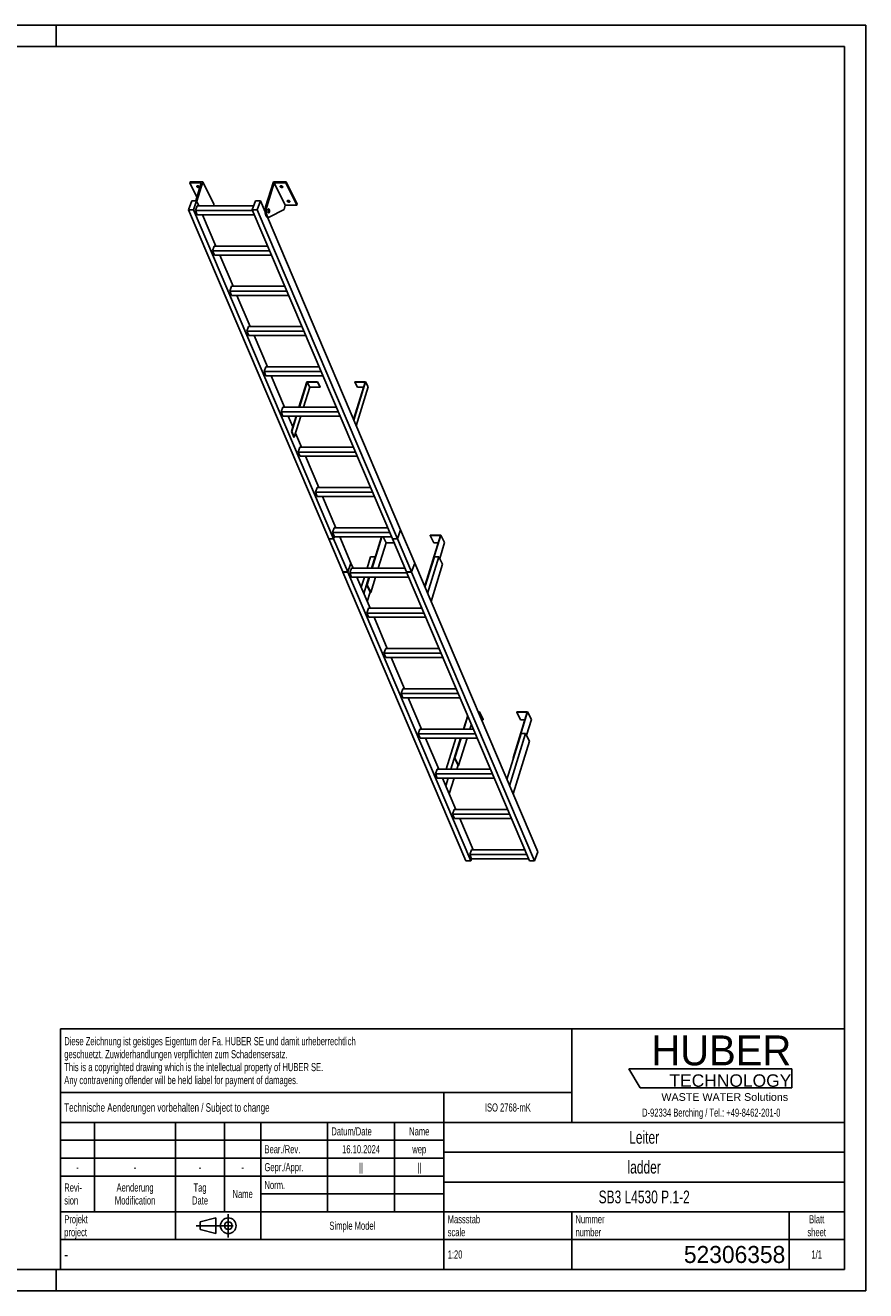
# Model space of a CAD drawing. Header units: millimetres. Extents: x 0 to 8400, y 0 to 5940.
# Tile 2 of 2: x 4455 to 8400, y 0 to 5940. Entities that reach past the tile are written whole.
import ezdxf

# ---------------------------------------------------------------- set-up
doc = ezdxf.new("R2010")
doc.units = ezdxf.units.MM
doc.header["$LTSCALE"] = 462
doc.linetypes.add('CENTER', pattern=[0.6, 0.375, -0.075, 0.075, -0.075])
doc.layers.get('0').update_dxf_attribs({"linetype": 'CONTINUOUS'})
doc.layers.add('005_AXIS', color=7, linetype='CONTINUOUS')
doc.layers.add('HUBER_Logo_BL1', color=7, linetype='CONTINUOUS')
doc.styles.get("Standard").update_dxf_attribs({"font": 'txt', "width": 0.7})
doc.styles.add('TEXTSTYLE_2', font='txt')
doc.styles.add('TEXTSTYLE_3', font='arial.ttf')
doc.styles.add('TEXTSTYLE_5', font='txt', dxfattribs={"width": 0.8})
doc.styles.add('TEXTSTYLE_6', font='txt')

# ---------------------------------------------------------------- blocks, each defined once
blk = doc.blocks.new('HUBER_LOGO_BL1', base_point=(7675, 1007.5))
at = {"layer": 'HUBER_Logo_BL1', "color": 5, "linetype": 'Continuous'}
for p, q in [((8052.9, 1042), (7287.9, 1042)), ((7287.9, 1042), (7341.9, 952)), ((8052.9, 1042), (8052.9, 952)), ((7341.9, 952), (8052.9, 952))]:
    blk.add_line(p, q, dxfattribs=at)
at = {"layer": 'HUBER_Logo_BL1', "color": 2, "linetype": 'Continuous', "attachment_point": 3, "line_spacing_factor": 0.78}
for s, insert, char_height, width, style in [('HUBER\\P\\fArial;\\H58.5;TECHNOLOGY ', (8050.7, 1198.2), 140.4, 775.343, 'TEXTSTYLE_2'), ('WASTE WATER Solutions', (8036, 927.2), 36, 594.067, 'TEXTSTYLE_3')]:
    blk.add_mtext(s, dxfattribs=dict(at, insert=insert, char_height=char_height, width=width, style=style))
at = {"layer": 'HUBER_Logo_BL1', "color": 2, "linetype": 'Continuous', "insert": (7675, 854.8), "char_height": 38, "width": 1621.786, "attachment_point": 2, "line_spacing_factor": 0.96}
blk.add_mtext('D-92334 Berching / Tel.: +49-8462-201-0', dxfattribs=at)
blk = doc.blocks.new('PROJEKTIONSMETHODE_1_BL2', base_point=(5360, 305))
at = {"color": 2, "linetype": 'CENTER'}
for p, q in [((5407.7, 360), (5407.7, 250)), ((5257.3, 305), (5462.7, 305))]:
    blk.add_line(p, q, dxfattribs=at)
at = {"color": 2, "linetype": 'Continuous'}
for p, q in [((5275.7, 323.3), (5349, 341.7)), ((5275.7, 286.7), (5275.7, 323.3)), ((5349, 268.3), (5349, 341.7)), ((5275.7, 286.7), (5349, 268.3))]:
    blk.add_line(p, q, dxfattribs=at)
for radius in [36.7, 18.3]:
    blk.add_circle((5407.7, 305), radius, dxfattribs=at)
blk = doc.blocks.new('*T16')
at = {"color": 3, "linetype": 'Continuous'}
for p, q in [((0, 0), (3680, 0)), ((0, 0), (0, -1130)), ((2400, 0), (2400, -440)), ((3680, 0), (3680, -1130)), ((0, -300), (2400, -300)), ((1800, -300), (1800, -1130)), ((0, -440), (3680, -440)), ((160, -440), (160, -860)), ((540, -440), (540, -990)), ((770, -440), (770, -860)), ((940, -440), (940, -990)), ((1254, -440), (1254, -860)), ((1568, -440), (1568, -860)), ((0, -524), (1800, -524)), ((1800, -580), (3680, -580)), ((0, -608), (1800, -608)), ((0, -692), (1800, -692)), ((1800, -720), (3680, -720)), ((940, -776), (1800, -776)), ((0, -860), (3680, -860)), ((2400, -860), (2400, -1130)), ((3420, -860), (3420, -1130)), ((0, -990), (3680, -990)), ((0, -1130), (3680, -1130))]:
    blk.add_line(p, q, dxfattribs=at)
at = {"color": 2, "linetype": 'Continuous', "line_spacing_factor": 0.96}
for s, insert, char_height, width, attachment_point in [('Diese Zeichnung ist geistiges Eigentum der Fa. HUBER SE und damit urheberrechtlich \\Pgeschuetzt. Zuwiderhandlungen verpflichten zum Schadensersatz.\\PThis is a copyrighted drawing which is the intellectual property of HUBER SE.\\PAny contravening offender will be held liabel for payment of damages.', (17.5, -39.8), 38, 4429.714, 1), ('Technische Aenderungen vorbehalten / Subject to change', (17.5, -350), 40, 3049.524, 1), ('ISO 2768-mK', (2100, -351), 38, 665.905, 2), ('Datum/Date', (1271.5, -463), 38, 584.476, 1), ('Name', (1684, -463), 38, 253.333, 2), ('Leiter', (2740, -480), 60, 480, 2), ('Bear./Rev.', (957.5, -547), 38, 544.667, 1), ('16.10.2024', (1411, -547), 38, 546.476, 2), ('wep', (1684, -547), 38, 199.048, 2), ('-', (80, -631), 38, 68.762, 2), ('-', (350, -631), 38, 68.762, 2), ('-', (655, -631), 38, 68.762, 2), ('-', (855, -631), 38, 68.762, 2), ('Gepr./Appr.', (957.5, -631), 38, 598.952, 1), ('||', (1411, -631), 38, 101.333, 2), ('||', (1684, -631), 38, 101.333, 2), ('ladder', (2740, -620), 60, 502.857, 2), ('Revi-\\Psion', (17.5, -726.6), 38, 276.857, 1), ('Aenderung\\PModification', (350, -726.6), 38, 606.19, 2), ('Tag\\PDate', (655, -726.6), 38, 235.238, 2), ('Name', (855, -757), 38, 253.333, 2), ('Norm. ', (957.5, -715), 38, 351.048, 1), ('SB3 L4530 P.1-2', (2740, -760), 60, 1334.286, 2), ('Projekt\\Pproject', (17.5, -875.6), 38, 367.333, 1), ('Massstab\\Pscale', (1817.5, -875.6), 38, 448.762, 1), ('Nummer\\Pnumber', (2417.5, -875.6), 38, 372.762, 1), ('Blatt\\Psheet', (3550, -875.6), 38, 275.048, 2), ('Simple Model', (1370, -906), 38, 656.857, 2), ('1:20', (1817.5, -1041), 38, 204.476, 1), ('1/1', (3550, -1041), 38, 159.238, 2)]:
    blk.add_mtext(s, dxfattribs=dict(at, insert=insert, char_height=char_height, width=width, attachment_point=attachment_point))
for s, insert, char_height, width, attachment_point, style in [('-', (17.5, -1035), 50, 36.667, 1, 'TEXTSTYLE_5'), ('52306358', (3402.5, -1020), 80, 1173.333, 3, 'TEXTSTYLE_6')]:
    blk.add_mtext(s, dxfattribs=dict(at, insert=insert, char_height=char_height, width=width, attachment_point=attachment_point, style=style))

msp = doc.modelspace()

# ---------------------------------------------------------------- linework, layer by layer
at = {"color": 7, "linetype": 'Continuous'}
for p, q in [((0, 5940), (8400, 5940)), ((8400, 0), (8400, 5940)), ((5280.888, 5201.069), (5226.545, 5201.069)), ((5280.888, 5201.069), (5254.631, 5116.1)), ((5259.679, 5114.553), (5287.867, 5205.769)), ((5582.896, 5087.486), (5619.448, 5205.769)), ((5623.522, 5201.069), (5588.423, 5087.486)), ((5675.38, 5095.395), (5623.522, 5201.069)), ((5677.865, 5201.069), (5623.522, 5201.069)), ((5221.016, 5074.031), (5235.993, 5116.1)), ((5235.993, 5116.1), (5259.02, 5116.1)), ((5259.02, 5116.1), (5244.043, 5074.031)), ((5520.361, 5074.031), (5535.338, 5116.1)), ((5535.338, 5116.1), (5558.365, 5116.1)), ((5558.365, 5116.1), (5543.388, 5074.031)), ((5580.514, 5064.103), (5558.365, 5116.1)), ((5879.192, 3528.881), (5221.016, 5074.031)), ((5244.043, 5074.031), (5221.016, 5074.031)), ((5902.219, 3528.881), (5244.043, 5074.031)), ((5253.338, 5070.5), (5261.221, 5092.642)), ((5521.865, 5070.5), (5253.338, 5070.5)), ((5261.961, 5050.258), (5253.338, 5070.5)), ((5526.987, 5092.642), (5261.221, 5092.642)), ((5261.961, 5050.258), (5530.488, 5050.258)), ((5339.724, 5100.095), (5337.42, 5092.642)), ((6178.537, 3528.881), (5520.361, 5074.031)), ((5543.388, 5074.031), (5520.361, 5074.031)), ((6201.564, 3528.881), (5543.388, 5074.031)), ((5669.179, 5075.329), (5599.884, 5039.43)), ((5675.38, 5095.395), (5669.179, 5075.329)), ((5675.38, 5095.395), (5729.722, 5095.395)), ((6216.541, 3570.951), (5591.241, 5038.919)), ((5592.048, 5038.838), (5597.574, 5038.838)), ((5333.814, 4881.573), (5341.697, 4903.715)), ((5602.341, 4881.573), (5333.814, 4881.573)), ((5342.436, 4861.331), (5333.814, 4881.573)), ((5592.909, 4903.715), (5341.697, 4903.715)), ((5342.436, 4861.331), (5610.963, 4861.331)), ((5414.29, 4692.647), (5422.172, 4714.789)), ((5682.817, 4692.647), (5414.29, 4692.647)), ((5422.912, 4672.405), (5414.29, 4692.647)), ((5673.385, 4714.789), (5422.172, 4714.789)), ((5422.912, 4672.405), (5691.439, 4672.405)), ((5502.648, 4525.862), (5494.765, 4503.72)), ((5753.861, 4525.862), (5502.648, 4525.862)), ((5503.388, 4483.478), (5494.765, 4503.72)), ((5763.292, 4503.72), (5494.765, 4503.72)), ((5503.388, 4483.478), (5771.915, 4483.478)), ((5583.124, 4336.935), (5575.241, 4314.794)), ((5834.336, 4336.935), (5583.124, 4336.935)), ((5843.768, 4314.794), (5575.241, 4314.794)), ((5583.863, 4294.552), (5575.241, 4314.794)), ((5583.863, 4294.552), (5852.39, 4294.552)), ((5777.48, 4265.55), (5741.157, 4148.009)), ((5761.042, 4148.009), (5789.681, 4240.686)), ((5776.122, 4267.117), (5826.78, 4267.117)), ((5777.48, 4265.55), (5826.296, 4265.55)), ((5789.681, 4240.686), (5777.48, 4265.55)), ((5838.498, 4240.686), (5789.681, 4240.686)), ((5826.78, 4267.117), (5826.296, 4265.55)), ((5826.296, 4265.55), (5838.498, 4240.686)), ((5826.78, 4267.117), (5838.982, 4242.252)), ((5838.982, 4242.252), (5838.498, 4240.686)), ((6050.114, 4265.55), (5995.688, 4089.429)), ((6001.782, 4267.117), (6001.298, 4265.55)), ((6013.499, 4240.686), (6001.298, 4265.55)), ((6001.298, 4265.55), (6050.114, 4265.55)), ((6001.782, 4267.117), (6052.44, 4267.117)), ((6042.43, 4240.686), (6013.499, 4240.686)), ((5663.599, 4148.009), (5655.717, 4125.867)), ((5664.339, 4105.625), (5655.717, 4125.867)), ((5924.244, 4125.867), (5655.717, 4125.867)), ((5914.812, 4148.009), (5663.599, 4148.009)), ((5664.339, 4105.625), (5932.866, 4105.625)), ((5728.059, 4105.625), (5705.683, 4033.214)), ((5717.207, 4006.159), (5747.944, 4105.625)), ((5751.866, 3959.082), (5723.348, 4026.032)), ((5744.075, 3959.082), (5736.192, 3936.94)), ((5744.815, 3916.698), (5736.192, 3936.94)), ((6004.719, 3936.94), (5736.192, 3936.94)), ((5995.288, 3959.082), (5744.075, 3959.082)), ((5744.815, 3916.698), (6013.342, 3916.698)), ((5832.342, 3770.156), (5769.92, 3916.698)), ((5824.551, 3770.156), (5816.668, 3748.014)), ((6085.195, 3748.014), (5816.668, 3748.014)), ((5825.29, 3727.772), (5816.668, 3748.014)), ((6075.763, 3770.156), (5824.551, 3770.156)), ((5825.29, 3727.772), (6093.817, 3727.772)), ((5912.818, 3581.229), (5850.396, 3727.772)), ((5905.026, 3581.229), (5897.144, 3559.087)), ((6156.239, 3581.229), (5905.026, 3581.229)), ((6201.564, 3528.881), (6216.517, 3570.883)), ((6201.611, 3528.865), (6216.57, 3570.883)), ((6216.517, 3570.883), (6216.523, 3570.9)), ((6216.57, 3570.883), (6216.517, 3570.883)), ((6216.523, 3570.9), (6216.541, 3570.951)), ((6282.617, 3415.828), (6216.57, 3570.883)), ((5879.192, 3528.881), (5879.245, 3528.881)), ((5879.221, 3528.814), (5879.239, 3528.865)), ((5945.269, 3373.759), (5879.221, 3528.814)), ((5879.221, 3528.814), (5902.248, 3528.814)), ((5879.239, 3528.865), (5879.245, 3528.881)), ((5879.245, 3528.881), (5902.219, 3528.881)), ((6165.671, 3559.087), (5897.144, 3559.087)), ((5905.766, 3538.845), (5897.144, 3559.087)), ((5902.219, 3528.881), (5905.766, 3538.845)), ((5902.248, 3528.814), (5902.266, 3528.865)), ((5968.295, 3373.759), (5902.248, 3528.814)), ((5902.266, 3528.865), (5905.813, 3538.828)), ((5905.766, 3538.845), (6174.293, 3538.845)), ((5905.813, 3538.828), (5905.819, 3538.845)), ((5983.272, 3415.828), (5930.872, 3538.845)), ((6126.8, 3538.845), (6081.515, 3392.302)), ((6083.357, 3392.302), (6128.642, 3538.845)), ((6111.694, 3392.302), (6148.136, 3510.231)), ((6134.095, 3538.845), (6148.136, 3510.231)), ((6148.136, 3510.231), (6186.481, 3510.231)), ((6178.537, 3528.881), (6178.59, 3528.881)), ((6178.584, 3528.865), (6178.566, 3528.814)), ((6244.613, 3373.759), (6178.566, 3528.814)), ((6178.566, 3528.814), (6201.592, 3528.814)), ((6178.59, 3528.881), (6178.584, 3528.865)), ((6178.59, 3528.881), (6201.564, 3528.881)), ((6201.592, 3528.814), (6201.611, 3528.865)), ((6267.64, 3373.759), (6201.592, 3528.814)), ((6403.383, 3545.663), (6331.586, 3313.327)), ((6340.344, 3335.707), (6405.709, 3547.23)), ((6355.051, 3547.23), (6354.567, 3545.663)), ((6354.567, 3545.663), (6371.954, 3510.231)), ((6354.567, 3545.663), (6403.383, 3545.663)), ((6405.709, 3547.23), (6355.051, 3547.23)), ((6371.954, 3510.231), (6392.434, 3510.231)), ((6400.17, 3437.606), (6423.097, 3511.798)), ((6405.709, 3547.23), (6423.097, 3511.798)), ((6375.162, 3445.397), (6330.956, 3302.347)), ((6396.346, 3445.397), (6343.233, 3273.524)), ((6396.346, 3445.397), (6375.162, 3445.397)), ((6413.734, 3409.966), (6396.346, 3445.397)), ((5968.295, 3373.759), (5983.248, 3415.761)), ((5968.342, 3373.742), (5983.301, 3415.761)), ((5985.502, 3392.302), (5977.619, 3370.161)), ((5983.248, 3415.761), (5983.254, 3415.778)), ((5983.301, 3415.761), (5983.248, 3415.761)), ((5983.254, 3415.778), (5983.272, 3415.828)), ((5993.293, 3392.302), (5983.301, 3415.761)), ((6236.715, 3392.302), (5985.502, 3392.302)), ((6267.64, 3373.759), (6282.593, 3415.761)), ((6267.687, 3373.742), (6282.646, 3415.761)), ((6282.593, 3415.761), (6282.599, 3415.778)), ((6282.646, 3415.761), (6282.593, 3415.761)), ((6282.599, 3415.778), (6282.617, 3415.828)), ((6860.346, 2059.538), (6282.646, 3415.761)), ((6359.656, 3234.97), (6413.734, 3409.966)), ((5945.269, 3373.759), (5945.321, 3373.759)), ((5945.297, 3373.692), (5945.315, 3373.742)), ((6522.998, 2017.468), (5945.297, 3373.692)), ((5945.297, 3373.692), (5968.324, 3373.692)), ((5945.315, 3373.742), (5945.321, 3373.759)), ((5945.321, 3373.759), (5968.295, 3373.759)), ((5968.324, 3373.692), (5968.342, 3373.742)), ((6546.024, 2017.468), (5968.324, 3373.692)), ((5986.242, 3349.918), (5977.619, 3370.161)), ((6246.146, 3370.161), (5977.619, 3370.161)), ((5986.242, 3349.918), (6254.769, 3349.918)), ((6073.769, 3203.376), (6011.347, 3349.918)), ((6064.025, 3335.707), (6057.11, 3313.327)), ((6058.952, 3313.327), (6070.259, 3349.918)), ((6068.417, 3349.918), (6064.025, 3335.707)), ((6076.339, 3277.895), (6098.596, 3349.918)), ((6244.613, 3373.759), (6244.666, 3373.759)), ((6244.66, 3373.742), (6244.642, 3373.692)), ((6822.343, 2017.468), (6244.642, 3373.692)), ((6244.642, 3373.692), (6267.669, 3373.692)), ((6244.666, 3373.759), (6244.66, 3373.742)), ((6244.666, 3373.759), (6267.64, 3373.759)), ((6267.669, 3373.692), (6267.687, 3373.742)), ((6845.369, 2017.468), (6267.669, 3373.692)), ((6333.428, 3313.327), (6340.344, 3335.707)), ((6057.11, 3313.327), (6074.497, 3277.895)), ((6057.11, 3313.327), (6058.952, 3313.327)), ((6058.952, 3313.327), (6076.339, 3277.895)), ((6074.497, 3277.895), (6076.339, 3277.895)), ((6331.586, 3313.327), (6333.281, 3309.872)), ((6331.586, 3313.327), (6333.428, 3313.327)), ((6333.428, 3313.327), (6333.993, 3312.176)), ((6065.978, 3203.376), (6058.095, 3181.234)), ((6066.717, 3160.992), (6058.095, 3181.234)), ((6326.622, 3181.234), (6058.095, 3181.234)), ((6317.19, 3203.376), (6065.978, 3203.376)), ((6066.717, 3160.992), (6335.244, 3160.992)), ((6154.245, 3014.449), (6091.823, 3160.992)), ((6146.453, 3014.449), (6138.571, 2992.307)), ((6147.193, 2972.065), (6138.571, 2992.307)), ((6407.098, 2992.307), (6138.571, 2992.307)), ((6397.666, 3014.449), (6146.453, 3014.449)), ((6147.193, 2972.065), (6415.72, 2972.065)), ((6234.72, 2825.523), (6172.299, 2972.065)), ((6226.929, 2825.523), (6219.046, 2803.381)), ((6227.669, 2783.139), (6219.046, 2803.381)), ((6487.573, 2803.381), (6219.046, 2803.381)), ((6478.142, 2825.523), (6226.929, 2825.523)), ((6227.669, 2783.139), (6496.196, 2783.139)), ((6315.196, 2636.596), (6252.774, 2783.139)), ((6531.387, 2700.523), (6511.632, 2636.596)), ((6513.474, 2636.596), (6532.454, 2698.017)), ((6587.264, 2717.413), (6580.116, 2717.413)), ((6580.783, 2715.846), (6586.78, 2715.846)), ((6586.78, 2715.846), (6587.264, 2717.413)), ((6586.78, 2715.846), (6604.168, 2680.414)), ((6587.264, 2717.413), (6604.652, 2681.981)), ((6595.876, 2680.414), (6604.168, 2680.414)), ((6604.168, 2680.414), (6604.652, 2681.981)), ((6810.598, 2715.846), (6744.272, 2501.215)), ((6746.114, 2501.215), (6812.924, 2717.413)), ((6762.266, 2717.413), (6761.782, 2715.846)), ((6761.782, 2715.846), (6779.169, 2680.414)), ((6761.782, 2715.846), (6810.598, 2715.846)), ((6812.924, 2717.413), (6762.266, 2717.413)), ((6779.169, 2680.414), (6799.649, 2680.414)), ((6807.385, 2607.789), (6830.312, 2681.981)), ((6812.924, 2717.413), (6830.312, 2681.981)), ((6307.405, 2636.596), (6299.522, 2614.454)), ((6308.144, 2594.212), (6299.522, 2614.454)), ((6568.049, 2614.454), (6299.522, 2614.454)), ((6558.617, 2636.596), (6307.405, 2636.596)), ((6541.81, 2636.596), (6548.877, 2659.463)), ((6782.377, 2615.58), (6715.574, 2399.408)), ((6803.561, 2615.58), (6727.852, 2370.585)), ((6803.561, 2615.58), (6782.377, 2615.58)), ((6820.949, 2580.149), (6803.561, 2615.58)), ((6308.144, 2594.212), (6576.671, 2594.212)), ((6395.672, 2447.669), (6333.25, 2594.212)), ((6498.534, 2594.212), (6469.796, 2501.215)), ((6471.638, 2501.215), (6500.376, 2594.212)), ((6489.025, 2465.783), (6528.713, 2594.212)), ((6744.274, 2332.031), (6820.949, 2580.149)), ((6469.796, 2501.215), (6487.183, 2465.783)), ((6469.796, 2501.215), (6471.638, 2501.215)), ((6471.638, 2501.215), (6489.025, 2465.783)), ((6744.272, 2501.215), (6745.967, 2497.76)), ((6744.272, 2501.215), (6746.114, 2501.215)), ((6746.114, 2501.215), (6746.679, 2500.063)), ((6387.88, 2447.669), (6379.998, 2425.528)), ((6639.093, 2447.669), (6387.88, 2447.669)), ((6487.183, 2465.783), (6489.025, 2465.783)), ((6388.62, 2405.285), (6379.998, 2425.528)), ((6648.525, 2425.528), (6379.998, 2425.528)), ((6388.62, 2405.285), (6657.147, 2405.285)), ((6476.147, 2258.743), (6413.726, 2405.285)), ((6468.356, 2258.743), (6460.473, 2236.601)), ((6719.569, 2258.743), (6468.356, 2258.743)), ((6729, 2236.601), (6460.473, 2236.601)), ((6469.096, 2216.359), (6460.473, 2236.601)), ((6469.096, 2216.359), (6737.623, 2216.359)), ((6556.623, 2069.816), (6494.201, 2216.359)), ((6548.832, 2069.816), (6540.949, 2047.674)), ((6809.476, 2047.674), (6540.949, 2047.674)), ((6549.571, 2027.432), (6540.949, 2047.674)), ((6549.571, 2027.432), (6546.024, 2017.468)), ((6800.044, 2069.816), (6548.832, 2069.816)), ((6549.571, 2027.432), (6818.098, 2027.432)), ((6860.346, 2059.538), (6845.369, 2017.468)), ((6546.024, 2017.468), (6522.998, 2017.468)), ((6845.369, 2017.468), (6822.343, 2017.468)), ((0, 0), (8400, 0))]:
    msp.add_line(p, q, dxfattribs=at)
at = {"color": 3, "linetype": 'Continuous'}
for p, q in [((8400, 5940), (0, 5940)), ((4600, 5940), (4600, 5840)), ((8400, 5940), (8400, 0)), ((4600, 0), (4600, 100)), ((8400, 0), (0, 0))]:
    msp.add_line(p, q, dxfattribs=at)
at = {"color": 5, "linetype": 'Continuous'}
for p, q in [((8300, 5840), (100, 5840)), ((8300, 100), (8300, 5840)), ((100, 100), (8300, 100))]:
    msp.add_line(p, q, dxfattribs=at)
at = {"color": 9, "linetype": 'Continuous'}
msp.add_line((5582.896, 5087.486), (5588.423, 5087.486), dxfattribs=at)
at = {"color": 7, "linetype": 'Continuous'}
for points, knots in [([(5582.896, 5087.486), (5582.167, 5085.126), (5581.052, 5080.036), (5580.285, 5072.077), (5580.377, 5063.87), (5581.321, 5056.041), (5582.808, 5050.069), (5584.421, 5045.985), (5585.724, 5043.498), (5587.153, 5041.491), (5588.69, 5040), (5590.327, 5039.06), (5591.495, 5038.838), (5592.048, 5038.838)], [0, 0, 0, 0, 0.13939916, 0.29280569, 0.45031518, 0.6015399, 0.73684016, 0.79611185, 0.84888332, 0.89492093, 0.93453062, 0.96882596, 1, 1, 1, 1]), ([(5588.423, 5087.486), (5587.693, 5085.126), (5586.578, 5080.036), (5585.812, 5072.077), (5585.903, 5063.87), (5586.847, 5056.041), (5588.334, 5050.069), (5589.947, 5045.985), (5591.251, 5043.498), (5592.679, 5041.491), (5594.217, 5040), (5595.853, 5039.06), (5597.022, 5038.838), (5597.574, 5038.838)], [0, 0, 0, 0, 0.13939916, 0.29280569, 0.45031518, 0.6015399, 0.73684016, 0.79611185, 0.84888332, 0.89492093, 0.93453062, 0.96882596, 1, 1, 1, 1]), ([(5597.574, 5038.838), (5597.768, 5038.838), (5598.568, 5038.889), (5599.347, 5039.152), (5599.884, 5039.43)], [0, 0, 0, 0, 0.24280272, 1, 1, 1, 1])]:
    msp.add_open_spline(points, degree=3, knots=knots, dxfattribs=at)
at = {"layer": '005_AXIS', "color": 7, "linetype": 'Continuous'}
for p, q in [((5227.998, 5205.769), (5226.545, 5201.069)), ((5226.545, 5201.069), (5259.89, 5133.119)), ((5287.867, 5205.769), (5227.998, 5205.769)), ((5339.724, 5100.095), (5287.867, 5205.769)), ((5679.317, 5205.769), (5619.448, 5205.769)), ((5679.317, 5205.769), (5677.865, 5201.069)), ((5729.722, 5095.395), (5677.865, 5201.069)), ((5731.175, 5100.095), (5679.317, 5205.769)), ((5269.012, 5092.642), (5259.02, 5116.1)), ((5349.488, 4903.715), (5287.066, 5050.258)), ((5580.742, 5076.338), (5575.302, 5076.338)), ((5597.574, 5076.338), (5595.469, 5076.338)), ((5597.574, 5061.338), (5595.472, 5061.338)), ((5731.175, 5100.095), (5729.722, 5095.395)), ((5429.964, 4714.789), (5367.542, 4861.331)), ((5510.439, 4525.862), (5448.018, 4672.405)), ((5590.915, 4336.935), (5528.493, 4483.478)), ((5671.391, 4148.009), (5608.969, 4294.552)), ((5776.122, 4267.117), (5739.315, 4148.009)), ((6052.44, 4267.117), (5996.756, 4086.923)), ((6008.28, 4059.867), (6064.642, 4242.252)), ((6064.642, 4242.252), (6052.44, 4267.117)), ((5710.756, 4055.594), (5689.445, 4105.625)), ((5726.217, 4105.625), (5710.756, 4055.594)), ((5710.756, 4055.594), (5703.84, 4033.214)), ((5703.84, 4033.214), (5705.683, 4033.214)), ((5703.84, 4033.214), (5715.365, 4006.159)), ((5705.683, 4033.214), (5717.207, 4006.159)), ((5715.365, 4006.159), (5717.207, 4006.159)), ((6075.817, 3445.397), (6059.409, 3392.302)), ((6075.817, 3445.397), (6097.001, 3445.397)), ((6097.001, 3445.397), (6080.594, 3392.302)), ((6097.566, 3444.246), (6097.001, 3445.397)), ((6046.312, 3349.918), (6031.611, 3302.347)), ((6067.496, 3349.918), (6043.888, 3273.524)), ((6060.311, 3234.97), (6073.932, 3279.047)), ((6476.429, 2594.212), (6431.143, 2447.669)), ((6497.613, 2594.212), (6452.328, 2447.669)), ((6480.664, 2447.669), (6486.618, 2466.935)), ((6418.046, 2405.285), (6416.229, 2399.408)), ((6439.23, 2405.285), (6428.507, 2370.585)), ((6444.929, 2332.031), (6467.567, 2405.285))]:
    msp.add_line(p, q, dxfattribs=at)
for points, knots in [([(5259.644, 5182.42), (5259.492, 5182.73), (5259.279, 5183.366), (5259.329, 5184.042), (5259.421, 5184.34)], [0, 0, 0, 0, 0.52598929, 1, 1, 1, 1]), ([(5259.421, 5184.34), (5259.545, 5184.741), (5260.101, 5185.533), (5261.478, 5186.232), (5263.234, 5186.524), (5265.224, 5186.397), (5267.253, 5185.87), (5269.119, 5184.993), (5270.634, 5183.859), (5271.378, 5182.909), (5271.618, 5182.42)], [0, 0, 0, 0, 0.08792801, 0.1915084, 0.31584215, 0.45699794, 0.60613596, 0.75253436, 0.88609215, 1, 1, 1, 1]), ([(5271.841, 5180.501), (5271.717, 5180.1), (5271.161, 5179.308), (5269.784, 5178.609), (5268.028, 5178.317), (5266.038, 5178.444), (5264.009, 5178.971), (5262.143, 5179.847), (5260.628, 5180.982), (5259.884, 5181.932), (5259.644, 5182.42)], [0, 0, 0, 0, 0.08792801, 0.1915084, 0.31584215, 0.45699794, 0.60613596, 0.75253436, 0.88609215, 1, 1, 1, 1]), ([(5271.013, 5183.329), (5270.247, 5183.112), (5268.523, 5182.985), (5265.954, 5183.466), (5263.562, 5184.518), (5262.21, 5185.595), (5261.7, 5186.207)], [0, 0, 0, 0, 0.23498903, 0.49999164, 0.7649988, 1, 1, 1, 1]), ([(5271.618, 5182.42), (5271.77, 5182.111), (5271.983, 5181.475), (5271.933, 5180.798), (5271.841, 5180.501)], [0, 0, 0, 0, 0.52598929, 1, 1, 1, 1]), ([(5651.095, 5182.42), (5650.943, 5182.73), (5650.73, 5183.366), (5650.78, 5184.042), (5650.872, 5184.34)], [0, 0, 0, 0, 0.52598929, 1, 1, 1, 1]), ([(5650.872, 5184.34), (5650.995, 5184.741), (5651.552, 5185.533), (5652.929, 5186.232), (5654.685, 5186.524), (5656.675, 5186.397), (5658.704, 5185.87), (5660.57, 5184.993), (5662.085, 5183.859), (5662.829, 5182.909), (5663.069, 5182.42)], [0, 0, 0, 0, 0.08792801, 0.1915084, 0.31584215, 0.45699794, 0.60613596, 0.75253436, 0.88609215, 1, 1, 1, 1]), ([(5663.292, 5180.501), (5663.168, 5180.1), (5662.612, 5179.308), (5661.235, 5178.609), (5659.479, 5178.317), (5657.489, 5178.444), (5655.46, 5178.971), (5653.594, 5179.847), (5652.079, 5180.982), (5651.334, 5181.932), (5651.095, 5182.42)], [0, 0, 0, 0, 0.08792801, 0.1915084, 0.31584215, 0.45699794, 0.60613596, 0.75253436, 0.88609215, 1, 1, 1, 1]), ([(5662.464, 5183.329), (5661.698, 5183.112), (5659.974, 5182.985), (5657.405, 5183.466), (5655.013, 5184.518), (5653.661, 5185.595), (5653.151, 5186.207)], [0, 0, 0, 0, 0.23498903, 0.49999164, 0.7649988, 1, 1, 1, 1]), ([(5663.069, 5182.42), (5663.221, 5182.111), (5663.434, 5181.475), (5663.384, 5180.798), (5663.292, 5180.501)], [0, 0, 0, 0, 0.52598929, 1, 1, 1, 1]), ([(5684.65, 5114.043), (5684.498, 5114.353), (5684.285, 5114.989), (5684.334, 5115.665), (5684.426, 5115.962)], [0, 0, 0, 0, 0.52598929, 1, 1, 1, 1]), ([(5684.426, 5115.962), (5684.55, 5116.363), (5685.107, 5117.156), (5686.484, 5117.855), (5688.24, 5118.147), (5690.229, 5118.02), (5692.258, 5117.493), (5694.124, 5116.616), (5695.64, 5115.481), (5696.384, 5114.531), (5696.623, 5114.043)], [0, 0, 0, 0, 0.08792801, 0.1915084, 0.31584215, 0.45699794, 0.60613596, 0.75253436, 0.88609215, 1, 1, 1, 1]), ([(5696.847, 5112.124), (5696.723, 5111.723), (5696.166, 5110.931), (5694.789, 5110.232), (5693.033, 5109.94), (5691.044, 5110.067), (5689.015, 5110.594), (5687.149, 5111.47), (5685.633, 5112.605), (5684.889, 5113.555), (5684.65, 5114.043)], [0, 0, 0, 0, 0.08792801, 0.1915084, 0.31584215, 0.45699794, 0.60613596, 0.75253436, 0.88609215, 1, 1, 1, 1]), ([(5696.019, 5114.952), (5695.252, 5114.735), (5693.528, 5114.608), (5690.96, 5115.089), (5688.568, 5116.141), (5687.216, 5117.218), (5686.706, 5117.829)], [0, 0, 0, 0, 0.23498903, 0.49999164, 0.7649988, 1, 1, 1, 1]), ([(5696.623, 5114.043), (5696.775, 5113.734), (5696.988, 5113.098), (5696.938, 5112.421), (5696.847, 5112.124)], [0, 0, 0, 0, 0.52598929, 1, 1, 1, 1]), ([(5597.574, 5078.088), (5597.386, 5078.088), (5596.984, 5078.003), (5596.431, 5077.649), (5595.918, 5077.093), (5595.247, 5076.03), (5594.593, 5074.271), (5594.105, 5071.81), (5593.918, 5069.078), (5594.051, 5066.323), (5594.489, 5063.799), (5595.009, 5062.257), (5595.335, 5061.592)], [0, 0, 0, 0, 0.03139335, 0.06653601, 0.10789212, 0.15653911, 0.27536242, 0.41788483, 0.57383791, 0.73088448, 0.87653102, 1, 1, 1, 1]), ([(5597.574, 5076.338), (5597.421, 5076.338), (5597.095, 5076.269), (5596.647, 5075.982), (5596.231, 5075.531), (5595.687, 5074.669), (5595.157, 5073.243), (5594.762, 5071.248), (5594.61, 5069.032), (5594.717, 5066.799), (5595.073, 5064.752), (5595.494, 5063.502), (5595.759, 5062.963)], [0, 0, 0, 0, 0.03139335, 0.06653605, 0.10789216, 0.1565391, 0.27536243, 0.41788486, 0.57383792, 0.73088446, 0.87653101, 1, 1, 1, 1]), ([(5595.335, 5061.592), (5595.481, 5061.295), (5595.784, 5060.761), (5596.331, 5060.11), (5596.927, 5059.691), (5597.369, 5059.588), (5597.574, 5059.588)], [0, 0, 0, 0, 0.31594817, 0.58208431, 0.8045575, 1, 1, 1, 1]), ([(5595.759, 5062.963), (5595.877, 5062.722), (5596.123, 5062.289), (5596.566, 5061.762), (5597.05, 5061.421), (5597.408, 5061.338), (5597.574, 5061.338)], [0, 0, 0, 0, 0.31594886, 0.58208429, 0.80455743, 1, 1, 1, 1]), ([(5599.813, 5076.084), (5599.667, 5076.381), (5599.364, 5076.915), (5598.817, 5077.566), (5598.221, 5077.985), (5597.779, 5078.088), (5597.574, 5078.088)], [0, 0, 0, 0, 0.31594817, 0.58208431, 0.8045575, 1, 1, 1, 1]), ([(5599.39, 5074.713), (5599.271, 5074.954), (5599.025, 5075.387), (5598.582, 5075.915), (5598.098, 5076.255), (5597.74, 5076.338), (5597.574, 5076.338)], [0, 0, 0, 0, 0.31594886, 0.58208429, 0.80455743, 1, 1, 1, 1]), ([(5597.574, 5059.588), (5597.762, 5059.588), (5598.164, 5059.673), (5598.717, 5060.027), (5599.231, 5060.583), (5599.901, 5061.647), (5600.555, 5063.405), (5601.043, 5065.866), (5601.23, 5068.599), (5601.097, 5071.353), (5600.659, 5073.877), (5600.139, 5075.419), (5599.813, 5076.084)], [0, 0, 0, 0, 0.03139335, 0.06653601, 0.10789212, 0.15653911, 0.27536242, 0.41788483, 0.57383791, 0.73088448, 0.87653102, 1, 1, 1, 1]), ([(5597.574, 5061.338), (5597.727, 5061.338), (5598.053, 5061.407), (5598.501, 5061.694), (5598.917, 5062.145), (5599.461, 5063.007), (5599.991, 5064.433), (5600.387, 5066.428), (5600.538, 5068.644), (5600.431, 5070.877), (5600.075, 5072.924), (5599.654, 5074.174), (5599.39, 5074.713)], [0, 0, 0, 0, 0.03139335, 0.06653605, 0.10789216, 0.1565391, 0.27536243, 0.41788486, 0.57383792, 0.73088446, 0.87653101, 1, 1, 1, 1])]:
    msp.add_open_spline(points, degree=3, knots=knots, dxfattribs=at)

# ---------------------------------------------------------------- block references
msp.add_blockref('*T16', (4620, 1230))
at = {"color": 2, "linetype": 'Continuous'}
msp.add_blockref('PROJEKTIONSMETHODE_1_BL2', (5360, 305), dxfattribs=at)
at = {"layer": 'HUBER_Logo_BL1'}
msp.add_blockref('HUBER_LOGO_BL1', (7674.994, 1007.484), dxfattribs=at)

doc.saveas('drawing.dxf')
